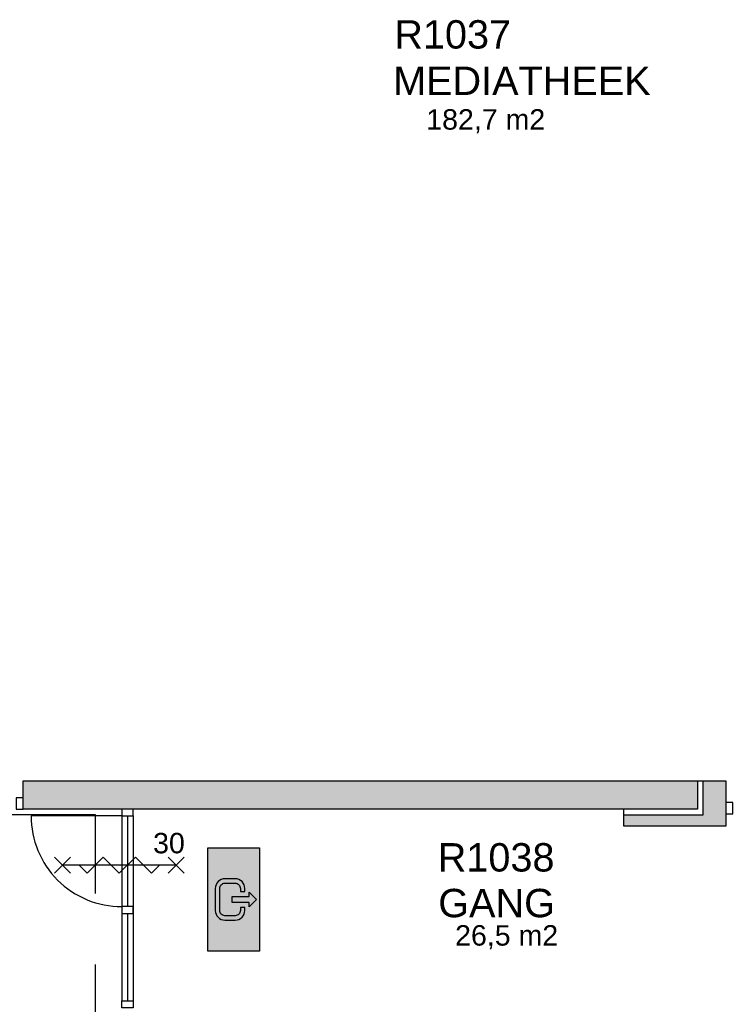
# Model space of a CAD drawing. Header units: millimetres. Extents: x 0 to 116900, y 0 to 82100.
# Tile 13 of 30: x 39152 to 45407, y 36262 to 44936. Entities that reach past the tile are written whole.
import ezdxf
from ezdxf.enums import TextEntityAlignment as Align

# ---------------------------------------------------------------- set-up
doc = ezdxf.new("R2010")
doc.units = ezdxf.units.MM
doc.header["$LTSCALE"] = 50
doc.header["$MEASUREMENT"] = 0
doc.linetypes.add('B0403', pattern=[37.5, 25, -12.5])
doc.layers.get('0').update_dxf_attribs({"color": 8, "linetype": 'CONTINUOUS'})
for name, color, linetype in [('AA65----_BEVEILIGING', 240, 'CONTINUOUS'), ('AI65----_BEVEILIGING', 1, 'CONTINUOUS'), ('AL65----_BEVEILIGING', 240, 'CONTINUOUS'), ('ALR3OR3-_OPPR30', 150, 'B0403'), ('AT$1A---_ALGEMEEN', 7, 'CONTINUOUS'), ('AT65---_BEVEILIGING', 7, 'CONTINUOUS'), ('LAYER01', 252, 'CONTINUOUS'), ('LAYER30', 1, 'CONTINUOUS')]:
    doc.layers.add(name, color=color, linetype=linetype)
doc.styles.add('01_100', font='arial.ttf', dxfattribs={"height": 180})
doc.styles.add('02_100', font='arial.ttf', dxfattribs={"height": 250})
doc.styles.add('03_1', font='arial.ttf', dxfattribs={"height": 3.5})

# ---------------------------------------------------------------- blocks, each defined once
blk = doc.blocks.new('A-S-65S035S')
at = {"layer": 'AL65----_BEVEILIGING'}
for p, q in [((0.707, 5.707), (-0.707, 4.293)), ((0.707, 4.293), (-0.707, 5.707)), ((0, -5), (0, 5)), ((0.707, -4.293), (-0.707, -5.707)), ((0.707, -5.707), (-0.707, -4.293))]:
    blk.add_line(p, q, dxfattribs=at)
blk.add_lwpolyline([(0, -3.536), (-0.707, -2.828), (0.707, -1.414), (-0.707, 0), (0.707, 1.414), (-0.707, 2.828), (0, 3.536)], dxfattribs=at)
at = {"layer": 'AT65---_BEVEILIGING', "color": 3, "style": '03_1', "width": 0.8}
blk.add_attdef('TIJD', text='', height=3.5, dxfattribs=at).set_placement((0.023, 7.5), align=Align.MIDDLE)
blk = doc.blocks.new('B1H-65S022')
at = {"layer": 'AA65----_BEVEILIGING'}
h = blk.add_hatch(color=100, dxfattribs=at)
h.paths.add_polyline_path([(0, -175), (0, -155), (-50, -105), (-20, -105), (-20, 0), (-110, 0), (-110, -10, 0.414214), (-75, -45), (-55, -45), (-55, -75), (-75, -75, -0.414214), (-140, -10), (-140, 0), (-350, 0), (-350, -175)])
h.paths.add_polyline_path([(-140, 0), (-140, 60, -0.414214), (-75, 125), (0, 125), (0, 175), (-350, 175), (-350, 0)])
h.paths.add_polyline_path([(0, 175), (0, 125), (75, 125, -0.414214), (140, 60), (140, 0), (350, 0), (350, 175)])
h.paths.add_polyline_path([(350, -175), (350, 0), (140, 0), (140, -10, -0.414214), (75, -75), (55, -75), (55, -45), (75, -45, 0.414214), (110, -10), (110, 0), (20, 0), (20, -105), (50, -105), (0, -155), (0, -175)])
h.paths.add_polyline_path([(110, 0), (110, 60, 0.414214), (75, 95), (0, 95), (0, 10), (20, 10), (20, 0)], flags=17)
h.paths.add_polyline_path([(-110, 0), (-20, 0), (-20, 10), (0, 10), (0, 95), (-75, 95, 0.414214), (-110, 60)])
at = {"layer": 'AI65----_BEVEILIGING'}
h = blk.add_hatch(color=255, dxfattribs=at)
edge = h.paths.add_edge_path()
edge.add_line((-55, -45), (-75, -45))
edge.add_arc((-75, -10), 35, 180, 270, ccw=False)
edge.add_line((-110, -10), (-110, 60))
edge.add_arc((-75, 60), 35, 90, 180, ccw=False)
edge.add_line((-75, 95), (75, 95))
edge.add_arc((75, 60), 35, 0, 90, ccw=False)
edge.add_line((110, 60), (110, -10))
edge.add_arc((75, -10), 35, -90, 0, ccw=False)
edge.add_line((75, -45), (55, -45))
edge.add_line((55, -45), (55, -75))
edge.add_line((55, -75), (75, -75))
edge.add_arc((75, -10), 65, 270, 360)
edge.add_line((140, -10), (140, 60))
edge.add_arc((75, 60), 65, 0, 90)
edge.add_line((75, 125), (-75, 125))
edge.add_arc((-75, 60), 65, 90, 180)
edge.add_line((-140, 60), (-140, -10))
edge.add_arc((-75, -10), 65, 180, 270)
edge.add_line((-75, -75), (-55, -75))
edge.add_line((-55, -75), (-55, -45))
blk.add_hatch(color=255, dxfattribs=at).paths.add_polyline_path([(20, 10), (20, -105), (50, -105), (0, -155), (-50, -105), (-20, -105), (-20, 10)])
at = {"layer": 'AI65----_BEVEILIGING', "color": 100, "linetype": 'Continuous'}
blk.add_lwpolyline([(-350, 175), (350, 175), (350, -175), (-350, -175)], close=True, dxfattribs=at)
at = {"layer": 'AI65----_BEVEILIGING', "color": 255, "linetype": 'Continuous'}
blk.add_lwpolyline([(-55, -45), (-75, -45, -0.414214), (-110, -10), (-110, 60, -0.414214), (-75, 95), (75, 95, -0.414214), (110, 60), (110, -10, -0.414214), (75, -45), (55, -45), (55, -75), (75, -75, 0.414214), (140, -10), (140, 60, 0.414214), (75, 125), (-75, 125, 0.414214), (-140, 60), (-140, -10, 0.414214), (-75, -75), (-55, -75)], format="xyb", close=True, dxfattribs=at)
at = {"layer": 'AI65----_BEVEILIGING', "color": 255}
blk.add_lwpolyline([(20, 10), (20, -105), (50, -105), (0, -155), (-50, -105), (-20, -105), (-20, 10)], close=True, dxfattribs=at)

msp = doc.modelspace()

# ---------------------------------------------------------------- hatches: boundary and pattern name
at = {"layer": 'LAYER01'}
h = msp.add_hatch(color=256, dxfattribs=at)
h.dxf.hatch_style = 1
h.paths.add_polyline_path([(37652.4, 43481.8), (37402.4, 43481.8), (37402.4, 38231.8), (37652.4, 38231.8)])
h.paths.add_polyline_path([(38152.4, 38231.8), (37402.4, 38231.8), (37402.4, 37981.8), (38152.4, 37981.8), (38152.4, 38081.6)])
h.paths.add_polyline_path([(45127.4, 38231.8), (39182.4, 38231.8), (39182.4, 37981.8), (45127.4, 37981.8)])
h.paths.add_polyline_path([(45277.4, 38231.8), (45177.4, 38231.8), (45177.4, 37931.8), (44477.4, 37931.8), (44477.4, 37831.8), (45277.4, 37831.8)])
h.paths.add_polyline_path([(45377.4, 38231.8), (45277.4, 38231.8), (45277.4, 37831.8), (45377.4, 37831.8)])

# ---------------------------------------------------------------- linework, layer by layer
at = {"layer": 'ALR3OR3-_OPPR30'}
msp.add_lwpolyline([(39819.8, 24112.8), (39819.8, 37931.8), (35049.4, 37931.8), (35049.4, 42847.8), (32591.4, 42847.8), (32591.4, 43531.8), (23046.5, 43531.8)], dxfattribs=at)
at = {"layer": 'LAYER01', "color": 2, "linetype": 'Continuous'}
for points in [[(39182.4, 38231.8), (45127.4, 38231.8)], [(39182.4, 37981.8), (39182.4, 38231.8)], [(45127.4, 38231.8), (45127.4, 37981.8)], [(45177.4, 37931.8), (45177.4, 38231.8)], [(45177.4, 38231.8), (45277.4, 38231.8)], [(45277.4, 38231.8), (45377.4, 38231.8)], [(45377.4, 38231.8), (45377.4, 37831.8)], [(45127.4, 37981.8), (39182.4, 37981.8)], [(44477.4, 37931.8), (45177.4, 37931.8)], [(44477.4, 37831.8), (44477.4, 37931.8)], [(45277.4, 37831.8), (44477.4, 37831.8)], [(45377.4, 37831.8), (45277.4, 37831.8)]]:
    msp.add_lwpolyline(points, dxfattribs=at)
at = {"layer": 'LAYER01', "color": 252}
msp.add_lwpolyline([(40052.7, 37921.8), (39252.8, 37921.8, 0.414214), (40052.7, 37122)], format="xyb", dxfattribs=at)
at = {"layer": 'LAYER01', "color": 1, "linetype": 'Continuous'}
msp.add_lwpolyline([(40152.7, 37122.2), (40052.7, 37122), (40052.7, 37062.2), (40152.7, 37062.2)], close=True, dxfattribs=at)
at = {"layer": 'LAYER30'}
for points in [[(45127.4, 38231.8), (45177.4, 38231.8)], [(44477.4, 37831.8), (44477.4, 37981.8)]]:
    msp.add_lwpolyline(points, dxfattribs=at)
at = {"layer": 'LAYER30', "color": 1, "linetype": 'Continuous'}
for points in [[(39182.4, 38081.6), (39122.4, 38081.6), (39122.4, 37981.6), (39182.4, 37981.6)], [(45377.4, 37938.8), (45437.2, 37938.8), (45437.2, 38038.6), (45377.4, 38038.6)], [(40052.7, 37981.8), (40052.7, 37921.8), (40152.7, 37921.8), (40152.7, 37981.8)], [(40052.7, 36231.8), (40052.7, 36291.6), (40152.4, 36291.6), (40152.4, 36231.8)]]:
    msp.add_lwpolyline(points, close=True, dxfattribs=at)
for points in [[(40052.7, 37921.8), (40052.7, 36291.6)], [(40102.7, 37921.8), (40102.7, 37122.1)], [(40152.7, 37921.8), (40152.4, 36291.6)], [(40102.7, 37062.2), (40102.7, 36291.6)]]:
    msp.add_lwpolyline(points, dxfattribs=at)

# ---------------------------------------------------------------- block references
at = {"xscale": 1.299999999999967, "yscale": 1.299999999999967, "zscale": 1.299999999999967, "rotation": 90}
msp.add_blockref('B1H-65S022', (41039.3, 37185.4), dxfattribs=at)
at = {"xscale": 100, "yscale": 100, "rotation": 90}
msp.add_blockref('A-S-65S035S', (40030.6, 37488.3), dxfattribs=at)

# ---------------------------------------------------------------- texts
at = {"layer": 'AT$1A---_ALGEMEEN', "color": 2, "style": '02_100'}
for s, p in [('R1037', (42454.5, 44681.7)), ('R1038', (42837.2, 37431.5))]:
    msp.add_text(s, height=250, dxfattribs=at).set_placement(p)
for s, p in [('MEDIATHEEK', (43578.8, 44272.8)), ('GANG', (43356, 37028.7))]:
    msp.add_text(s, height=250, dxfattribs=at).set_placement(p, align=Align.CENTER)
at = {"layer": 'AT$1A---_ALGEMEEN', "color": 7, "style": '01_100'}
for s, p in [('182,7 m2', (42736.2, 43967.6)), ('30', (40328.3, 37592)), ('26,5 m2', (42990.4, 36778.9))]:
    msp.add_text(s, height=180, dxfattribs=at).set_placement(p)

doc.saveas('drawing.dxf')
